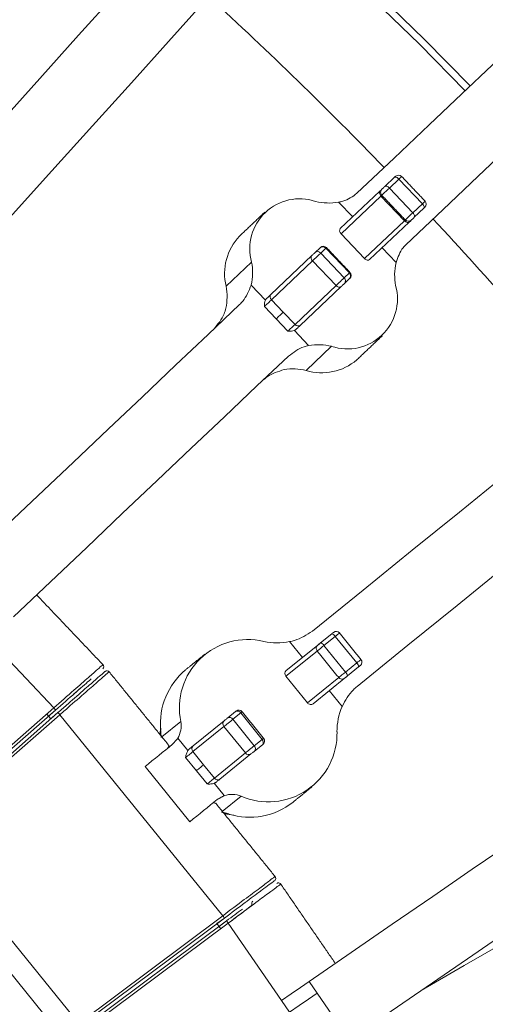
# Model space of a CAD drawing. Header units: millimetres. Extents: x 95 to 591, y 325 to 1119.
# Tile 52 of 55: x 508 to 524, y 567 to 602. Entities that reach past the tile are written whole.
import ezdxf

# ---------------------------------------------------------------- set-up
doc = ezdxf.new("R2010")
doc.units = ezdxf.units.MM

msp = doc.modelspace()

# ---------------------------------------------------------------- linework, layer by layer
at = {"color": 7, "linetype": 'Continuous', "lineweight": 15}
for p, q in [((520.514, 595.884), (520.849, 596.202)), ((521.004, 596.142), (520.669, 595.824)), ((521.004, 596.142), (521.83, 595.271)), ((518.944, 594.394), (520.335, 595.714)), ((520.669, 595.824), (521.495, 594.953)), ((518.884, 595.328), (519.379, 594.807)), ((520.374, 595.544), (518.969, 594.211)), ((520.374, 595.544), (521.2, 594.674)), ((521.495, 594.953), (521.83, 595.271)), ((521.882, 595.114), (521.547, 594.796)), ((519.795, 593.341), (521.2, 594.674)), ((521.368, 594.626), (519.976, 593.306)), ((518.969, 594.211), (519.795, 593.341)), ((518.058, 593.553), (518.236, 593.722)), ((518.436, 593.705), (518.258, 593.536)), ((518.258, 593.536), (519.084, 592.665)), ((518.436, 593.705), (519.262, 592.834)), ((520.907, 593.197), (520.412, 593.719)), ((514.925, 592.366), (515.823, 593.218)), ((516.5, 592.075), (517.943, 593.444)), ((517.969, 593.262), (516.526, 591.893)), ((517.969, 593.262), (518.795, 592.392)), ((519.084, 592.665), (519.262, 592.834)), ((519.269, 592.634), (519.091, 592.465)), ((515.807, 592.408), (516.309, 591.879)), ((517.352, 591.022), (518.795, 592.392)), ((518.975, 592.356), (517.533, 590.987)), ((516.526, 591.893), (516.939, 591.458)), ((516.69, 591.221), (516.277, 591.656)), ((516.939, 591.458), (517.352, 591.022)), ((517.103, 590.786), (516.69, 591.221)), ((517.829, 590.277), (517.327, 590.806)), ((518.639, 590.251), (517.741, 589.399)), ((518.249, 579.811), (518.644, 580.132)), ((518.765, 580.036), (518.369, 579.716)), ((518.765, 580.036), (519.52, 579.104)), ((506.593, 579.916), (508.865, 577.522)), ((517.039, 578.832), (518.195, 579.768)), ((517.158, 579.853), (517.61, 579.294)), ((518.369, 579.716), (519.124, 578.783)), ((518.131, 579.523), (517.031, 578.633)), ((519.124, 578.783), (519.52, 579.104)), ((519.588, 578.966), (519.193, 578.646)), ((517.031, 578.633), (517.787, 577.7)), ((517.787, 577.7), (518.886, 578.591)), ((519.139, 578.602), (517.983, 577.666)), ((519.007, 577.57), (518.554, 578.128)), ((504.109, 573.35), (508.865, 577.522)), ((508.931, 577.446), (504.175, 573.275)), ((504.254, 573.185), (509.012, 577.354)), ((509.078, 577.279), (504.32, 573.11)), ((508.616, 577.303), (508.763, 577.136)), ((508.932, 577.447), (508.682, 577.228)), ((508.763, 577.136), (509.01, 577.353)), ((509.078, 577.279), (514.809, 570.202)), ((514.982, 577.166), (515.259, 577.391)), ((515.439, 577.343), (515.162, 577.119)), ((515.439, 577.343), (516.194, 576.41)), ((512.669, 576.499), (513.332, 577.036)), ((513.765, 576.181), (514.858, 577.066)), ((515.162, 577.119), (515.917, 576.186)), ((514.851, 576.867), (513.758, 575.982)), ((514.851, 576.867), (515.607, 575.935)), ((513.227, 576.45), (513.579, 576.016)), ((515.917, 576.186), (516.194, 576.41)), ((516.203, 576.225), (515.926, 576)), ((513.758, 575.982), (514.136, 575.516)), ((514.514, 575.05), (515.607, 575.935)), ((515.802, 575.9), (514.709, 575.015)), ((513.88, 575.309), (513.503, 575.775)), ((514.136, 575.516), (514.514, 575.05)), ((512.075, 575.455), (513.648, 573.512)), ((514.258, 574.842), (513.88, 575.309)), ((514.861, 574.432), (514.509, 574.867)), ((515.456, 574.413), (514.793, 573.876)), ((504.32, 573.11), (509.742, 566.414)), ((503.753, 572.619), (509.143, 565.962)), ((509.742, 566.414), (514.809, 570.202)), ((514.869, 570.122), (509.802, 566.334)), ((509.873, 566.238), (514.942, 570.023)), ((515.002, 569.943), (509.933, 566.158)), ((514.867, 570.12), (514.604, 569.924)), ((514.677, 569.825), (514.943, 570.024)), ((515.002, 569.943), (516.872, 567.223)), ((514.604, 569.924), (514.737, 569.745)), ((517.845, 567.892), (518.128, 567.48)), ((516.872, 567.223), (517.155, 566.811)), ((518.128, 567.48), (518.978, 566.244))]:
    msp.add_line(p, q, dxfattribs=at)
at = {"color": 7, "linetype": 'Continuous', "lineweight": 15, "flags": 128}
for points in [[(503.914, 594.738), (505.455, 596.45), (506.942, 598.101), (508.37, 599.687), (509.738, 601.206), (511.041, 602.653), (512.276, 604.025), (513.441, 605.32), (514.534, 606.532)], [(516.391, 604.86), (515.299, 603.647), (514.134, 602.353), (512.899, 600.98), (511.596, 599.533), (510.228, 598.015), (508.799, 596.428), (507.313, 594.777), (505.772, 593.065)], [(523.335, 599.25), (521.732, 600.885), (518.229, 604.285)], [(518.394, 604.468), (521.906, 601.059), (523.514, 599.42)], [(519.528, 595.638), (520.835, 596.878), (522.065, 598.045), (523.215, 599.136), (524.281, 600.148), (525.262, 601.078), (526.154, 601.926), (526.957, 602.688), (527.669, 603.363)], [(529.39, 601.549), (528.678, 600.874), (527.875, 600.112), (526.982, 599.265), (526.002, 598.334), (524.935, 597.322), (523.786, 596.232), (522.556, 595.065), (521.249, 593.824)], [(520.849, 596.202), (520.863, 596.215), (520.874, 596.226), (520.883, 596.234), (520.887, 596.238), (520.888, 596.238)], [(520.849, 596.202), (520.861, 596.209), (520.877, 596.212), (520.895, 596.211), (520.916, 596.204), (520.938, 596.194), (520.96, 596.18), (520.982, 596.162), (521.004, 596.142)], [(521.1, 596.233), (521.098, 596.231), (521.087, 596.221), (521.067, 596.201), (521.038, 596.175), (521.004, 596.142)], [(520.335, 595.714), (520.325, 595.7), (520.319, 595.683), (520.317, 595.662), (520.32, 595.639), (520.328, 595.615), (520.34, 595.591), (520.355, 595.567), (520.374, 595.544)], [(520.335, 595.714), (520.375, 595.751), (520.407, 595.782), (520.431, 595.805), (520.447, 595.82), (520.453, 595.826), (520.453, 595.826)], [(520.669, 595.824), (520.614, 595.772), (520.556, 595.717), (520.501, 595.665), (520.454, 595.62), (520.421, 595.589), (520.404, 595.573), (520.402, 595.571)], [(520.408, 595.783), (520.408, 595.784), (520.415, 595.79), (520.429, 595.803), (520.447, 595.82), (520.469, 595.841), (520.492, 595.863), (520.514, 595.884)], [(520.514, 595.884), (520.526, 595.892), (520.542, 595.894), (520.56, 595.893), (520.581, 595.887), (520.603, 595.876), (520.625, 595.862), (520.648, 595.844), (520.669, 595.824)], [(520.402, 595.571), (520.399, 595.567), (520.374, 595.544)], [(521.83, 595.271), (521.864, 595.304), (521.893, 595.331), (521.913, 595.35), (521.924, 595.361), (521.926, 595.362)], [(521.83, 595.271), (521.849, 595.249), (521.865, 595.226), (521.878, 595.203), (521.888, 595.18), (521.893, 595.159), (521.893, 595.141), (521.89, 595.125), (521.882, 595.114)], [(521.228, 594.701), (521.23, 594.702), (521.247, 594.718), (521.28, 594.75), (521.327, 594.794), (521.382, 594.846), (521.44, 594.901), (521.495, 594.953)], [(521.495, 594.953), (521.514, 594.931), (521.53, 594.908), (521.544, 594.885), (521.553, 594.862), (521.558, 594.841), (521.559, 594.823), (521.555, 594.808), (521.547, 594.796)], [(521.92, 595.15), (521.919, 595.15), (521.915, 595.145), (521.907, 595.138), (521.896, 595.127), (521.882, 595.114)], [(521.2, 594.674), (521.225, 594.697), (521.228, 594.701)], [(521.2, 594.674), (521.222, 594.654), (521.245, 594.637), (521.268, 594.624), (521.292, 594.615), (521.315, 594.611), (521.335, 594.611), (521.353, 594.616), (521.368, 594.626)], [(521.486, 594.738), (521.486, 594.738), (521.479, 594.732), (521.464, 594.717), (521.439, 594.694), (521.407, 594.663), (521.368, 594.626)], [(521.547, 594.796), (521.525, 594.775), (521.502, 594.753), (521.48, 594.732), (521.461, 594.715), (521.448, 594.702), (521.441, 594.696), (521.44, 594.695)], [(517.943, 593.444), (517.956, 593.456), (517.971, 593.471), (517.988, 593.487), (518.005, 593.503), (518.021, 593.518), (518.036, 593.532), (518.049, 593.544), (518.058, 593.553)], [(518.258, 593.536), (518.233, 593.513), (518.202, 593.483), (518.165, 593.448), (518.124, 593.409), (518.082, 593.369), (518.041, 593.33), (518.002, 593.294), (517.969, 593.262)], [(518.236, 593.722), (518.244, 593.729), (518.245, 593.73)], [(518.457, 593.725), (518.454, 593.722), (518.436, 593.705)], [(519.262, 592.834), (519.28, 592.852), (519.283, 592.854)], [(518.795, 592.392), (518.828, 592.423), (518.867, 592.459), (518.908, 592.499), (518.95, 592.539), (518.991, 592.577), (519.028, 592.613), (519.06, 592.642), (519.084, 592.665)], [(519.277, 592.642), (519.276, 592.641), (519.269, 592.634)], [(519.091, 592.465), (519.081, 592.456), (519.069, 592.444), (519.054, 592.43), (519.037, 592.415), (519.021, 592.399), (519.004, 592.383), (518.989, 592.368), (518.975, 592.356)], [(516.526, 591.893), (516.5, 591.868), (516.47, 591.839), (516.437, 591.808), (516.403, 591.776), (516.369, 591.743), (516.336, 591.712), (516.305, 591.683), (516.277, 591.656)], [(516.339, 591.921), (516.361, 591.943), (516.383, 591.964), (516.405, 591.984), (516.426, 592.004), (516.446, 592.023), (516.465, 592.042), (516.483, 592.059), (516.5, 592.075)], [(505.729, 582.543), (507.028, 583.775), (508.304, 584.986), (509.556, 586.174), (510.782, 587.337), (511.981, 588.475), (513.151, 589.586), (514.292, 590.668), (515.401, 591.721)], [(516.939, 591.458), (516.913, 591.433), (516.883, 591.404), (516.85, 591.373), (516.816, 591.341), (516.782, 591.308), (516.749, 591.277), (516.718, 591.247), (516.69, 591.221)], [(517.103, 590.786), (517.131, 590.812), (517.162, 590.842), (517.195, 590.873), (517.229, 590.906), (517.263, 590.938), (517.296, 590.969), (517.326, 590.997), (517.352, 591.022)], [(517.533, 590.987), (517.516, 590.971), (517.498, 590.953), (517.478, 590.935), (517.458, 590.916), (517.437, 590.896), (517.416, 590.876), (517.394, 590.855), (517.371, 590.833)], [(517.96, 580.221), (519.75, 581.671), (521.477, 583.069), (523.136, 584.412), (524.724, 585.698), (526.238, 586.924), (527.673, 588.086), (529.026, 589.182), (530.294, 590.209)], [(517.122, 589.908), (516.012, 588.855), (514.872, 587.772), (513.701, 586.662), (512.503, 585.524), (511.276, 584.36), (510.025, 583.173), (508.749, 581.962), (507.45, 580.729)], [(531.868, 588.266), (530.599, 587.239), (529.246, 586.143), (527.811, 584.981), (526.298, 583.756), (524.709, 582.47), (523.05, 581.126), (521.323, 579.728), (519.534, 578.278)], [(518.644, 580.132), (518.662, 580.146), (518.677, 580.158), (518.689, 580.168), (518.698, 580.175), (518.704, 580.18), (518.705, 580.181)], [(518.916, 580.158), (518.913, 580.156), (518.9, 580.145), (518.877, 580.127), (518.846, 580.102), (518.808, 580.071), (518.765, 580.036)], [(518.369, 579.716), (518.307, 579.666), (518.247, 579.617), (518.195, 579.575), (518.156, 579.544), (518.135, 579.526), (518.131, 579.523)], [(518.153, 579.734), (518.155, 579.735), (518.163, 579.742), (518.179, 579.755), (518.2, 579.772), (518.224, 579.791), (518.249, 579.811)], [(518.195, 579.768), (518.226, 579.793), (518.248, 579.81), (518.26, 579.82), (518.263, 579.823)], [(517.56, 579.253), (517.56, 579.253), (517.562, 579.255)], [(519.52, 579.104), (519.563, 579.138), (519.601, 579.169), (519.632, 579.194), (519.655, 579.213), (519.668, 579.223), (519.671, 579.226)], [(519.649, 579.015), (519.647, 579.014), (519.642, 579.01), (519.633, 579.002), (519.621, 578.992), (519.606, 578.98), (519.588, 578.966)], [(518.886, 578.591), (518.89, 578.594), (518.912, 578.611), (518.95, 578.642), (519.002, 578.685), (519.062, 578.733), (519.124, 578.783)], [(519.193, 578.646), (519.168, 578.625), (519.144, 578.606), (519.123, 578.589), (519.107, 578.577), (519.099, 578.57), (519.097, 578.568)], [(519.207, 578.657), (519.204, 578.655), (519.192, 578.645), (519.17, 578.627), (519.139, 578.602)], [(518.506, 578.089), (518.504, 578.088), (518.504, 578.088)], [(508.931, 577.446), (508.93, 577.448), (508.926, 577.452), (508.92, 577.459), (508.912, 577.468), (508.902, 577.48), (508.891, 577.493), (508.878, 577.507), (508.865, 577.522)], [(509.012, 577.354), (509.014, 577.353), (509.017, 577.348), (509.023, 577.342), (509.032, 577.332), (509.042, 577.321), (509.053, 577.308), (509.065, 577.294), (509.078, 577.279)], [(515.259, 577.391), (515.273, 577.402), (515.28, 577.407), (515.28, 577.407)], [(515.162, 577.119), (515.127, 577.091), (515.087, 577.058), (515.043, 577.022), (514.998, 576.986), (514.954, 576.95), (514.913, 576.917), (514.879, 576.889), (514.851, 576.867)], [(514.858, 577.066), (514.869, 577.074), (514.883, 577.086), (514.899, 577.099), (514.917, 577.113), (514.935, 577.128), (514.952, 577.142), (514.968, 577.155), (514.982, 577.166)], [(512.075, 575.455), (512.197, 575.554), (512.318, 575.652), (512.44, 575.751), (512.561, 575.849), (512.682, 575.947), (512.803, 576.045), (512.924, 576.142), (513.044, 576.24)], [(513.621, 576.064), (513.643, 576.081), (513.664, 576.099), (513.684, 576.115), (513.703, 576.13), (513.721, 576.145), (513.737, 576.158), (513.752, 576.17), (513.765, 576.181)], [(515.607, 575.935), (515.634, 575.957), (515.668, 575.985), (515.709, 576.018), (515.753, 576.053), (515.798, 576.09), (515.842, 576.125), (515.883, 576.158), (515.917, 576.186)], [(516.194, 576.41), (516.229, 576.438), (516.245, 576.452), (516.246, 576.453)], [(513.758, 575.982), (513.737, 575.965), (513.711, 575.943), (513.68, 575.918), (513.646, 575.891), (513.61, 575.862), (513.573, 575.832), (513.537, 575.803), (513.503, 575.775)], [(515.926, 576), (515.912, 575.989), (515.896, 575.976), (515.879, 575.962), (515.861, 575.947), (515.843, 575.933), (515.827, 575.92), (515.813, 575.909), (515.802, 575.9)], [(513.88, 575.309), (513.914, 575.336), (513.95, 575.366), (513.987, 575.395), (514.023, 575.425), (514.057, 575.452), (514.088, 575.477), (514.115, 575.499), (514.136, 575.516)], [(517.845, 567.892), (519.321, 568.906), (520.771, 569.902), (522.193, 570.88), (523.586, 571.837), (524.948, 572.773), (526.278, 573.687), (527.574, 574.578), (528.834, 575.444)], [(514.258, 574.842), (514.292, 574.87), (514.328, 574.899), (514.365, 574.929), (514.401, 574.958), (514.435, 574.986), (514.466, 575.011), (514.492, 575.032), (514.514, 575.05)], [(514.709, 575.015), (514.696, 575.004), (514.681, 574.992), (514.665, 574.979), (514.647, 574.965), (514.628, 574.949), (514.608, 574.933), (514.587, 574.916), (514.565, 574.898)], [(514.617, 574.297), (514.497, 574.2), (514.376, 574.102), (514.255, 574.004), (514.134, 573.906), (514.013, 573.808), (513.891, 573.709), (513.77, 573.611), (513.648, 573.512)], [(530.25, 573.384), (528.99, 572.518), (527.694, 571.627), (526.364, 570.713), (525.002, 569.777), (523.609, 568.82), (522.187, 567.842), (520.737, 566.846), (519.261, 565.831)], [(530.806, 572.775), (529.99, 572.304), (527.915, 571.106), (525.687, 569.819), (523.306, 568.445), (521.79, 567.57)], [(514.809, 570.202), (514.821, 570.186), (514.832, 570.171), (514.842, 570.157), (514.851, 570.145), (514.859, 570.135), (514.864, 570.128), (514.868, 570.123), (514.869, 570.122)], [(515.002, 569.943), (514.99, 569.959), (514.979, 569.974), (514.969, 569.988), (514.96, 570), (514.952, 570.01), (514.947, 570.017), (514.943, 570.022), (514.942, 570.023)], [(516.872, 567.223), (517.211, 567.456), (517.539, 567.681), (517.845, 567.892)], [(518.128, 567.48), (517.822, 567.269), (517.494, 567.044), (517.155, 566.811)]]:
    msp.add_lwpolyline(points, dxfattribs=at)
at = {"color": 7, "linetype": 'Continuous', "lineweight": 15}
for centre, radius, start, end in [((418.71, 498.241), 141.5, 44.00615, 47.49385), ((520.991, 596.13), 0.15, 43.5, 133.5), ((520.511, 595.674), 0.15, 133.5, 223.5), ((517.517, 593.687), 1.758, 71.5143, 195.4859), ((518.54, 597.234), 1.937, 256.0806, 280.2321), ((521.817, 595.259), 0.15, 313.5, 43.5), ((521.337, 594.804), 0.15, 223.5, 313.5), ((418.71, 498.241), 141.5, 39.50615, 42.99385), ((516.782, 592.815), 1.91, 136.6074, 193.5858), ((518.149, 593.444), 0.142, 40.1641, 129.7193), ((518.327, 593.613), 0.142, 40.1631, 129.7204), ((518.348, 593.622), 0.15, 43.5, 133.5), ((513.921, 592.851), 1.937, 346.7686, 10.9195), ((518.052, 593.367), 0.134, 144.9182, 231.553), ((522.792, 592.754), 1.937, 166.7685, 190.9186), ((519.164, 592.731), 0.142, 317.2784, 46.8356), ((519.174, 592.751), 0.15, 313.5, 43.5), ((518.986, 592.562), 0.142, 317.2754, 46.8385), ((513.003, 591.998), 1.957, 348.053, 10.836), ((519.196, 591.918), 1.758, 251.5141, 15.4859), ((518.904, 592.469), 0.134, 215.4483, 302.0777), ((516.61, 591.998), 0.134, 144.9182, 231.553), ((517.461, 591.1), 0.134, 215.4483, 302.0777), ((518.173, 588.371), 1.937, 76.0813, 100.2313), ((518.286, 591.229), 1.91, 253.4143, 310.3927), ((517.273, 587.499), 1.957, 76.1626, 98.9488), ((518.594, 579.943), 0.195, 28.4932, 74.8636), ((518.799, 580.064), 0.15, 39, 129), ((515.691, 577.52), 2.409, 76.5193, 191.5857), ((516.727, 582.013), 2.203, 257.5805, 281.2825), ((518.248, 579.618), 0.15, 129, 219), ((518.198, 579.623), 0.195, 28.4869, 74.8665), ((510.521, 578.973), 0.1, 311.1236, 45.5904), ((519.394, 578.955), 0.195, 3.1324, 49.511), ((519.554, 579.131), 0.15, 309, 39), ((510.734, 578.73), 0.1, 36.147, 131.3469), ((515.087, 576.965), 2.472, 130.0776, 185.1317), ((518.998, 578.635), 0.195, 3.1396, 49.5087), ((519.003, 578.685), 0.15, 219, 309), ((521.03, 576.699), 2.203, 156.7165, 180.4203), ((515.324, 577.273), 0.135, 31.5523, 118.8062), ((515.375, 577.291), 0.15, 39, 129), ((551.832, 532.453), 57.789, 128.96499, 129.03158), ((510.261, 576.916), 2.358, 352.0399, 0.0775), ((512.454, 576.891), 0.89, 330.3273, 9.3778), ((514.955, 576.963), 0.141, 133.4034, 222.8097), ((515.047, 577.048), 0.135, 31.562, 118.8021), ((516.419, 576.621), 2.409, 246.4144, 1.4806), ((513.862, 576.078), 0.141, 133.4043, 222.8086), ((515.824, 576.088), 0.135, 319.2023, 46.4372), ((516.101, 576.313), 0.135, 319.2014, 46.4426), ((504.955, 590.136), 17.89, 308.9568, 309.0428), ((516.13, 576.358), 0.15, 309, 39), ((515.722, 576.016), 0.141, 215.192, 304.5974), ((514.629, 575.131), 0.141, 215.1838, 304.6006), ((515.131, 573.584), 0.89, 68.6228, 107.6712), ((515.755, 576.126), 2.455, 252.6584, 308.1322), ((514.704, 571.464), 2.328, 77.8709, 86.0132), ((516.572, 571.52), 0.1, 306.6607, 41.0899), ((516.766, 571.261), 0.1, 31.6502, 126.8736), ((515.93, 570.636), 0.1, 126.7992, 215.8376)]:
    msp.add_arc(centre, radius, start, end, dxfattribs=at)
for centre, major_axis, ratio, start_param, end_param in [((519.047, 594.285), (-0.103, 0.109), 0.715148, 0, 1.570796), ((519.873, 593.415), (-0.103, 0.109), 0.715148, 1.570796, 3.141593), ((517.134, 578.715), (-0.094, 0.117), 0.875873, 0, 1.570796), ((517.889, 577.783), (-0.094, 0.117), 0.875873, 1.570796, 3.141593)]:
    msp.add_ellipse(centre, major_axis=major_axis, ratio=ratio, start_param=start_param, end_param=end_param, dxfattribs=at)
for points in [[(521.926, 595.362), (521.1, 596.233)], [(520.402, 595.571), (521.228, 594.701)], [(516.291, 594.979), (515.394, 594.127)], [(519.283, 592.854), (518.457, 593.725)], [(516.309, 591.879), (516.339, 591.921)], [(517.371, 590.833), (517.327, 590.806)], [(519.524, 589.775), (520.422, 590.626)], [(510.593, 579.043), (508.261, 581.499)], [(519.671, 579.226), (518.916, 580.158)], [(514.175, 579.408), (513.495, 578.857)], [(518.131, 579.523), (518.886, 578.591)], [(512.901, 576.213), (510.812, 578.792)], [(509.786, 578.196), (509.802, 578.21)], [(516.246, 576.453), (515.491, 577.385)], [(512.624, 576.744), (512.641, 576.477)], [(513.227, 576.45), (513.044, 576.24)], [(513.579, 576.016), (513.621, 576.064)], [(514.565, 574.898), (514.509, 574.867)], [(517.271, 574.194), (517.951, 574.745)], [(516.65, 571.584), (514.563, 574.161)], [(514.617, 574.297), (514.861, 574.432)], [(514.765, 573.854), (515.023, 573.782)], [(518.767, 568.526), (516.849, 571.317)]]:
    msp.add_open_spline(points, degree=1, dxfattribs=at)
for points, knots in [([(519.528, 595.638), (519.376, 595.527), (519.186, 595.388), (518.934, 595.338), (518.884, 595.328)], [0, 0, 0, 0, 0.799499, 1, 1, 1, 1]), ([(520.907, 593.197), (520.972, 593.388), (521.054, 593.627), (521.217, 593.791), (521.249, 593.824)], [0, 0, 0, 0, 0.799519, 1, 1, 1, 1]), ([(515.807, 592.408), (515.726, 592.203), (515.625, 591.946), (515.438, 591.759), (515.401, 591.721)], [0, 0, 0, 0, 0.799513, 1, 1, 1, 1]), ([(516.277, 591.656), (516.277, 591.657), (516.278, 591.697), (516.276, 591.777), (516.298, 591.845), (516.309, 591.879)], [0, 0, 0, 0, 0.008109, 0.517903, 1, 1, 1, 1]), ([(514.501, 590.867), (514.639, 591.031), (514.819, 591.247), (514.899, 591.527), (514.918, 591.593)], [0, 0, 0, 0, 0.763331, 1, 1, 1, 1]), ([(517.327, 590.806), (517.293, 590.797), (517.224, 590.778), (517.144, 590.784), (517.104, 590.786), (517.103, 590.786)], [0, 0, 0, 0, 0.482119, 0.991884, 1, 1, 1, 1]), ([(517.122, 589.908), (517.293, 590.036), (517.506, 590.197), (517.775, 590.263), (517.829, 590.277)], [0, 0, 0, 0, 0.79952, 1, 1, 1, 1]), ([(516.969, 589.432), (516.757, 589.367), (516.48, 589.282), (516.271, 589.097), (516.222, 589.054)], [0, 0, 0, 0, 0.763335, 1, 1, 1, 1]), ([(517.96, 580.221), (517.762, 580.092), (517.514, 579.931), (517.217, 579.866), (517.158, 579.853)], [0, 0, 0, 0, 0.799522, 1, 1, 1, 1]), ([(508.865, 577.522), (509.106, 577.734), (509.543, 578.118), (510.075, 578.586), (510.406, 578.877), (510.578, 579.028), (510.577, 579.028), (510.577, 579.028)], [0, 0, 0, 0, 0.296091, 0.536466, 0.728587, 0.891505, 1, 1, 1, 1]), ([(509.012, 577.354), (509.131, 577.458), (509.459, 577.746), (509.939, 578.166), (510.346, 578.523), (510.571, 578.72), (510.673, 578.809), (510.657, 578.795), (510.653, 578.792)], [0, 0, 0, 0, 0.153303, 0.425509, 0.643605, 0.79803, 0.946101, 1, 1, 1, 1]), ([(510.795, 578.778), (510.8, 578.782), (510.817, 578.797), (510.708, 578.702), (510.47, 578.495), (510.043, 578.122), (509.602, 577.736), (509.262, 577.44), (509.14, 577.333), (509.078, 577.279)], [0, 0, 0, 0, 0.055475, 0.20621, 0.362021, 0.579638, 0.848792, 0.924524, 1, 1, 1, 1]), ([(510.177, 578.539), (510.154, 578.519), (510.008, 578.391), (509.577, 578.013), (509.161, 577.648), (508.931, 577.446)], [0, 0, 0, 0, 0.074951, 0.487938, 1, 1, 1, 1]), ([(519.007, 577.57), (519.122, 577.784), (519.267, 578.051), (519.489, 578.24), (519.534, 578.278)], [0, 0, 0, 0, 0.7995403, 1, 1, 1, 1]), ([(509.563, 578.001), (509.614, 578.045), (509.736, 578.153), (509.796, 578.204), (509.801, 578.209), (509.802, 578.21)], [0, 0, 0, 0, 0.350127, 0.845416, 1, 1, 1, 1]), ([(512.862, 576.092), (512.899, 576.141), (512.94, 576.195), (512.899, 576.208), (512.895, 576.209)], [0, 0, 0, 0, 0.905596, 1, 1, 1, 1]), ([(513.503, 575.775), (513.503, 575.776), (513.51, 575.82), (513.523, 575.905), (513.56, 575.98), (513.579, 576.016)], [0, 0, 0, 0, 0.008047, 0.51789, 1, 1, 1, 1]), ([(514.509, 574.867), (514.47, 574.856), (514.39, 574.835), (514.303, 574.841), (514.258, 574.842), (514.258, 574.842)], [0, 0, 0, 0, 0.482121, 0.991927, 1, 1, 1, 1]), ([(514.549, 574.149), (514.541, 574.165), (514.524, 574.201), (514.468, 574.168), (514.435, 574.149)], [0, 0, 0, 0, 0.424064, 1, 1, 1, 1]), ([(514.809, 570.202), (515.066, 570.395), (515.531, 570.743), (516.098, 571.169), (516.451, 571.433), (516.634, 571.571), (516.633, 571.57), (516.633, 571.57)], [0, 0, 0, 0, 0.2960785, 0.5364608, 0.7285839, 0.8915043, 1, 1, 1, 1]), ([(516.616, 571.428), (516.616, 571.428), (516.616, 571.428), (516.469, 571.318), (516.251, 571.155), (516.018, 570.981), (515.556, 570.635), (515.114, 570.305), (514.869, 570.122)], [0, 0, 0, 0, 0.106989, 0.267291, 0.414568, 0.458447, 0.700234, 1, 1, 1, 1]), ([(516.831, 571.304), (516.836, 571.308), (516.854, 571.321), (516.738, 571.235), (516.485, 571.047), (516.03, 570.709), (515.56, 570.358), (515.198, 570.089), (515.067, 569.992), (515.002, 569.943)], [0, 0, 0, 0, 0.055961, 0.206631, 0.362357, 0.579845, 0.848862, 0.924555, 1, 1, 1, 1]), ([(515.87, 570.716), (515.871, 570.717), (515.871, 570.717), (515.864, 570.712), (515.862, 570.71)], [0, 0, 0, 0, 0.71191, 1, 1, 1, 1]), ([(514.943, 570.024), (515.041, 570.097), (515.242, 570.247), (515.412, 570.374), (515.499, 570.439)], [0, 0, 0, 0, 0.485379, 1, 1, 1, 1]), ([(515.123, 570.034), (515.279, 570.15), (515.483, 570.303), (515.703, 570.469), (515.794, 570.538), (515.834, 570.569), (515.841, 570.574), (515.843, 570.576)], [0, 0, 0, 0, 0.526885, 0.69392, 0.851501, 0.954615, 1, 1, 1, 1])]:
    msp.add_open_spline(points, degree=3, knots=knots, dxfattribs=at)

doc.saveas('drawing.dxf')
